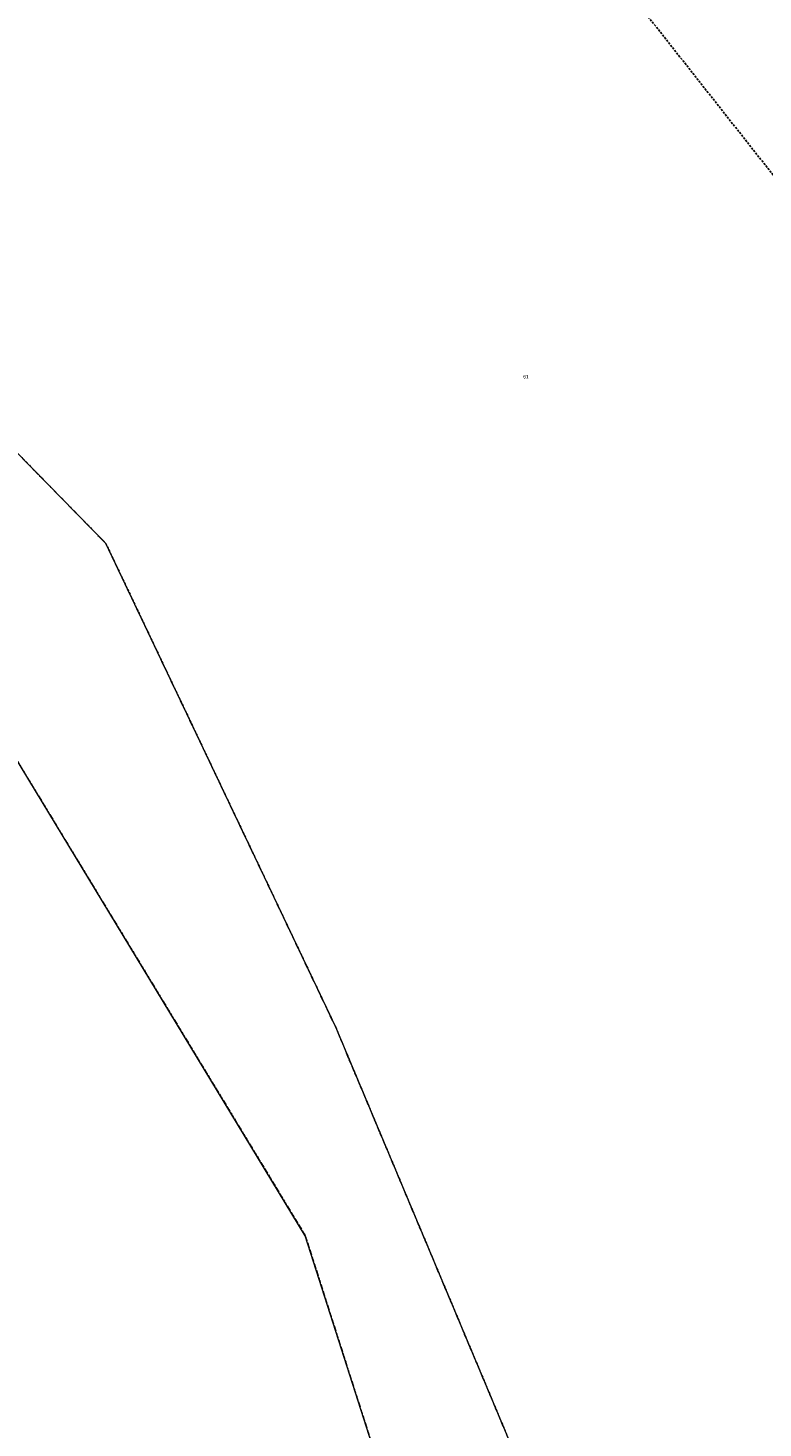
# Model space of a CAD drawing. Header units: metres. Extents: x 5550386 to 5551997, y 5954078 to 5957813.
# Tile 5 of 16: x 5550896 to 5551099, y 5955999 to 5956384. Entities that reach past the tile are written whole.
import ezdxf

# ---------------------------------------------------------------- set-up
doc = ezdxf.new("R2010")
doc.units = ezdxf.units.M
for name, pattern in [('2', [0.9, 0.6, -0.3]), ('219-500', [0]), ('egkk-500', [2, 1.5, -0.5]), ('egug-500', [1, 0.5, -0.5])]:
    doc.linetypes.add(name, pattern=pattern)
doc.styles.get("Standard").update_dxf_attribs({"font": 'Working1250', "width": 0.75})

msp = doc.modelspace()

# ---------------------------------------------------------------- linework, layer by layer
at = {"layer": '217-kontur klasyfikacyjny', "color": 92, "linetype": 'egkk-500', "lineweight": 18, "flags": 128}
for points in [[(5550917.69, 5956242.47), (5550852.52, 5956308.95)], [(5550980.98, 5956109.26), (5550917.69, 5956242.47)], [(5550862.84, 5956232.77), (5550972.61, 5956051.89)], [(5551045.72, 5955955.12), (5550980.98, 5956109.26)], [(5550972.61, 5956051.89), (5550991.01, 5955994.32)]]:
    msp.add_lwpolyline(points, dxfattribs=at)
at = {"layer": '218-kontur użytku gruntowego', "color": 3, "linetype": 'egug-500', "lineweight": 18, "flags": 128}
for points in [[(5550852.52, 5956308.95), (5550917.69, 5956242.47)], [(5550917.69, 5956242.47), (5550980.98, 5956109.26)], [(5550862.84, 5956232.77), (5550972.61, 5956051.89)], [(5550980.98, 5956109.26), (5551045.72, 5955955.12)], [(5550972.61, 5956051.89), (5550991.01, 5955994.32)]]:
    msp.add_lwpolyline(points, dxfattribs=at)
at = {"layer": '219-działka ewidencyjna', "color": 7, "linetype": '219-500', "lineweight": 18, "flags": 128}
for points in [[(5550917.69, 5956242.47), (5550852.52, 5956308.95)], [(5550980.98, 5956109.26), (5550917.69, 5956242.47)], [(5550972.61, 5956051.89), (5550862.84, 5956232.77)], [(5551045.72, 5955955.12), (5550980.98, 5956109.26)], [(5550991.01, 5955994.32), (5550972.61, 5956051.89)]]:
    msp.add_lwpolyline(points, dxfattribs=at)
at = {"layer": 'Zakres', "color": 5, "linetype": '2', "lineweight": 25, "flags": 128}
msp.add_lwpolyline([(5550522.3, 5957100.23), (5550682.82, 5957006.75), (5550848.62, 5956825.07), (5550952.69, 5956532.26), (5551111.44, 5956331.18), (5551231.38, 5956022.5), (5551277.25, 5955809.07), (5551331.93, 5955706.76), (5551227.86, 5955629.15), (5551224.33, 5955491.57), (5551316.05, 5955512.74), (5551455.4, 5955546.25), (5551374.26, 5955874.33), (5551310.76, 5956149.5), (5551111.44, 5956465.23), (5551180.23, 5956482.87), (5551162.59, 5956528.73), (5551077.93, 5956519.92), (5550920.94, 5956892.1), (5550631.66, 5957218.42)], close=True, dxfattribs=at)

# ---------------------------------------------------------------- texts
at = {"layer": '211-numer działki ewidencyjnej', "color": 7, "linetype": 'CONTINUOUS', "lineweight": 18, "width": 0.79}
msp.add_text('61', height=1, dxfattribs=at).set_placement((5551032.61, 5956287.86))

doc.saveas('drawing.dxf')
